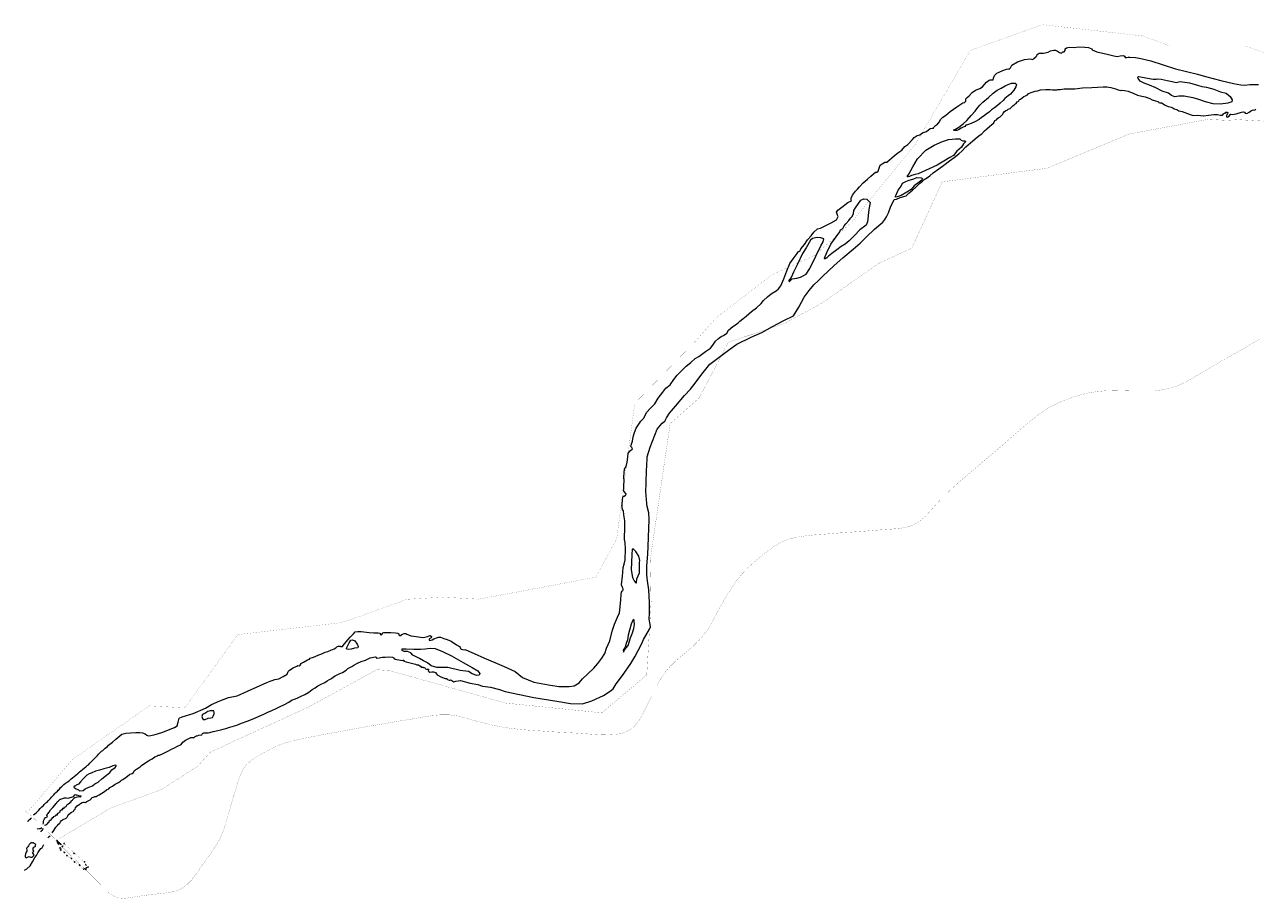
# Model space of a CAD drawing. Header units: metres. Extents: x 347609 to 404409, y 8547781 to 8605413.
# Tile 15 of 40: x 370412 to 372470, y 8559242 to 8560703. Entities that reach past the tile are written whole.
import ezdxf
from ezdxf.enums import TextEntityAlignment as Align

# ---------------------------------------------------------------- set-up
doc = ezdxf.new("R2010")
doc.units = ezdxf.units.M
doc.linetypes.add('CONTINUO', pattern=[0])
doc.layers.add('01. RIO', color=7, linetype='Continuous', lineweight=5, true_color=0x2776bb)
doc.layers.add('DISTANCIA', color=7, linetype='Continuous')
doc.layers.add('VERTICES', color=244, linetype='Continuous')
doc.layers.add('LIMITES CONTRUCTIVO', color=40, linetype='Continuous', true_color=0xffbf00)
doc.layers.add('PREDIOS INSCRITOS EN LA BASE GRAFICA REGISTRAL (HUAURA) NOMBRE', color=7, linetype='Continuous', true_color=0xfffff0)
doc.layers.add('Red vial nacional', color=242, linetype='Continuous', lineweight=40)
doc.styles.add('ROMANS', font='romans.shx')
doc.styles.add('ROMANS-SP', font='romans.shx', dxfattribs={"width": 0.75})
doc.styles.add('VERTICES', font='sanssb__.ttf')

# ---------------------------------------------------------------- blocks, each defined once
blk = doc.blocks.new('REIORORI')
at = {"layer": '01. RIO', "color": 152, "lineweight": 15, "true_color": 0x2776bb, "flags": 128}
for points in [[(370427.1, 8559381.7), (370429.3, 8559383.4), (370432.3, 8559385.5), (370436.3, 8559389.3), (370438.4, 8559391.9), (370441.4, 8559394.9), (370444, 8559396.9), (370445.3, 8559398.9), (370447.8, 8559401.5), (370449.9, 8559403), (370451.9, 8559404.7), (370453.8, 8559407.2), (370455.6, 8559409), (370457.5, 8559411.1), (370458.3, 8559412.2), (370459.7, 8559413.3), (370461.4, 8559415.1), (370463.1, 8559417), (370464.6, 8559418.8), (370467.1, 8559420.9), (370468.6, 8559422.6), (370470.5, 8559424.7), (370472.5, 8559427.3), (370474.5, 8559429.1), (370476.6, 8559431.1), (370477.9, 8559432.3), (370480.8, 8559434.7), (370482.9, 8559435.8), (370483.8, 8559437), (370487, 8559438.3), (370488.9, 8559440.6), (370490.2, 8559441.5), (370492.6, 8559443.6), (370495.1, 8559445.5), (370498, 8559448), (370502, 8559451.4), (370503.6, 8559452.9), (370506.2, 8559455.3), (370509.4, 8559457.5), (370512.5, 8559460), (370514.8, 8559461.8), (370517.2, 8559463.9), (370518.9, 8559465.3), (370521.2, 8559468.1), (370525.3, 8559471.9), (370530.4, 8559476.8), (370534.1, 8559480.6), (370536, 8559482.9), (370538.9, 8559485.8), (370541, 8559487.8), (370543.1, 8559489.2), (370547.1, 8559492.9), (370550.8, 8559495.9), (370552.6, 8559497.9), (370559.5, 8559503.1), (370564.8, 8559508), (370575, 8559516.2), (370581.3, 8559518.1), (370589.6, 8559518.4), (370598.3, 8559519.3), (370605, 8559519.5), (370609.7, 8559518.5), (370613.8, 8559517.2), (370616.8, 8559514.7), (370619, 8559513.5), (370623.2, 8559514.2), (370630.5, 8559515.7), (370641.9, 8559519), (370663.2, 8559527.6), (370667.3, 8559530.1), (370668.9, 8559536.5), (370670.9, 8559543), (370675.6, 8559545.3), (370694.2, 8559550.9), (370714.7, 8559559.7), (370724.9, 8559565.8), (370738.9, 8559572.1), (370753, 8559577.5), (370767.5, 8559580.7), (370785.1, 8559588.1), (370806.3, 8559597.6), (370817.4, 8559602.9), (370822.8, 8559604.8), (370826.2, 8559606.4), (370830.7, 8559607.6), (370837.2, 8559608.9), (370844.5, 8559612.8), (370851.2, 8559616.8), (370852.8, 8559621.1), (370855.1, 8559623.4), (370861.1, 8559627.2), (370867.3, 8559630.1), (370869, 8559631), (370871.4, 8559630.8), (370873, 8559631.7), (370873.9, 8559633.4), (370874.4, 8559634.5), (370878.8, 8559636.8), (370885.2, 8559640.8), (370888.8, 8559642.1), (370889.8, 8559643.7), (370893.6, 8559644.9), (370898.2, 8559646.5), (370904.2, 8559649.3), (370909.1, 8559651), (370915, 8559653.6), (370919.5, 8559654.9), (370924.5, 8559656.9), (370929.9, 8559659.3), (370932.4, 8559661), (370934.4, 8559662.4), (370936.7, 8559663.4), (370938.7, 8559663.7), (370939.7, 8559663.6), (370940.5, 8559662.9), (370942.1, 8559663.2), (370943.6, 8559663.3), (370944.8, 8559664.7), (370950.1, 8559670.8), (370956.7, 8559678.6), (370962, 8559684.2), (370965.1, 8559687.3), (370969.3, 8559688.3), (370974.8, 8559687.9), (370988.2, 8559686.2), (370996.1, 8559685.9), (371003.2, 8559686), (371006.7, 8559685.2), (371006.6, 8559683.5), (371008.5, 8559682.7), (371009.7, 8559683.3), (371010.6, 8559684.7), (371011.4, 8559685.8), (371013, 8559686.4), (371016.7, 8559686.7), (371024.7, 8559686.5), (371032.5, 8559685.9), (371036.3, 8559685.4), (371038, 8559684.2), (371038, 8559682.7), (371038.9, 8559681.7), (371040.5, 8559681.1), (371041.6, 8559681.8), (371044.1, 8559683.7), (371047, 8559684.9), (371049.5, 8559684.6), (371051.3, 8559683.4), (371054.3, 8559682.6), (371057.9, 8559680.9), (371063, 8559680.4), (371070.7, 8559679.2), (371077.4, 8559678.1), (371081.2, 8559678.5), (371086.1, 8559680), (371088.8, 8559681.1), (371090.6, 8559681.3), (371092.4, 8559680), (371092.5, 8559678.7), (371092.2, 8559677.7), (371089.6, 8559676.4), (371088.5, 8559675.4), (371088.5, 8559674.4), (371089.3, 8559673.1), (371091.3, 8559673.5), (371093.6, 8559674.3), (371096.4, 8559675.6), (371102.5, 8559677.9), (371104.5, 8559678.6), (371107.6, 8559678.4), (371113.5, 8559676.6), (371118.6, 8559675), (371125.4, 8559671.8), (371134.3, 8559666), (371139.6, 8559662.8), (371140.7, 8559661.6), (371140.9, 8559659.9), (371142.4, 8559658.5), (371144.7, 8559657.9), (371147.1, 8559657.7), (371148.5, 8559658), (371150.1, 8559657.2), (371163.7, 8559651.5), (371181.3, 8559643.4), (371198.4, 8559636.3), (371214, 8559629.4), (371232.4, 8559621.5), (371244.8, 8559611.2), (371263.7, 8559603.6), (371288.4, 8559599), (371305.5, 8559596.4), (371322.9, 8559595.9), (371331, 8559597.4), (371339.4, 8559602), (371345.2, 8559609.1), (371354, 8559617.1), (371364, 8559626.7), (371370.9, 8559634.8), (371377.3, 8559643.3), (371382.3, 8559651.4), (371385.4, 8559660), (371390.8, 8559672.5), (371394.8, 8559688.4), (371398.5, 8559700.3), (371403.8, 8559712.1), (371406.7, 8559719.3), (371408.2, 8559729.1), (371408.9, 8559741.3), (371409.7, 8559750.2), (371410.4, 8559754), (371411.2, 8559755.5), (371412.6, 8559756.4), (371412.9, 8559757.9), (371412.9, 8559759.5), (371412.1, 8559761.6), (371410.4, 8559766.3), (371411.8, 8559780.9), (371412.3, 8559787.5), (371413, 8559795.1), (371415, 8559800.9), (371416.2, 8559808.1), (371417.1, 8559825.7), (371416.6, 8559836.9), (371415.3, 8559841.8), (371415.5, 8559849.7), (371416.1, 8559856.1), (371415.9, 8559873.2), (371414.4, 8559883.3), (371413.6, 8559889.7), (371412.1, 8559892.3), (371411.5, 8559895.9), (371411.5, 8559901.9), (371412.7, 8559912.8), (371413.3, 8559914.2), (371415, 8559914.5), (371416.7, 8559916.2), (371417.9, 8559917.1), (371417.5, 8559918.7), (371415, 8559922.1), (371413.7, 8559924.1), (371414.2, 8559926.8), (371414.3, 8559933.1), (371414.6, 8559939.5), (371414.3, 8559946.8), (371414.6, 8559953.6), (371415.4, 8559959.8), (371417.9, 8559963.8), (371419.8, 8559971.4), (371420.7, 8559979.7), (371421.6, 8559986.2), (371424.9, 8559990.1), (371428.5, 8559993.5), (371428.8, 8559993.8), (371427.4, 8559995.9), (371426.1, 8559997.2), (371426.3, 8559999.9), (371428.5, 8560006.3), (371429.9, 8560013.4), (371431.8, 8560020.7), (371434.9, 8560028.1), (371442.7, 8560039.7), (371447.7, 8560044.9), (371452.2, 8560054.3), (371458.5, 8560061.5), (371466.2, 8560068.8), (371471.6, 8560078), (371479.4, 8560088.3), (371484.3, 8560095.2), (371491.6, 8560100.6), (371498, 8560109.3), (371503.5, 8560116.7), (371511.1, 8560124.5), (371518.5, 8560131.7), (371526, 8560138.1), (371533.2, 8560144.5), (371539.8, 8560148), (371550.9, 8560156.1), (371558.8, 8560161.9), (371562.8, 8560167.1), (371567.4, 8560173.7), (371572.6, 8560178.2), (371577, 8560181.4), (371581, 8560183.1), (371586.1, 8560186.8), (371589.4, 8560191.9), (371596.4, 8560197.9), (371600.9, 8560201.1), (371605.2, 8560204), (371608.3, 8560207), (371613.3, 8560210.9), (371618.5, 8560215.4), (371627.7, 8560222.9), (371636, 8560229.4), (371643.7, 8560236.5), (371647.7, 8560241.3), (371654.1, 8560247.6), (371657.9, 8560250.3), (371661.9, 8560254), (371669.1, 8560257.9), (371672.5, 8560261.3), (371676.5, 8560266.1), (371681.4, 8560277.7), (371686.7, 8560291.4), (371691.7, 8560303.4), (371697.1, 8560311), (371703.9, 8560320.4), (371706.4, 8560323.4), (371708.6, 8560323.9), (371708.9, 8560325.4), (371710.2, 8560327.7), (371716, 8560335), (371721.5, 8560343.1), (371727.6, 8560349.9), (371732, 8560355.6), (371738.2, 8560361.2), (371742.7, 8560362.6), (371749.8, 8560365.7), (371760.9, 8560371.3), (371769.5, 8560376.5), (371772.3, 8560382), (371771.4, 8560384.5), (371769.9, 8560389.3), (371771.8, 8560392.7), (371780.6, 8560399.5), (371786.6, 8560403.7), (371788.5, 8560405.5), (371794.6, 8560408), (371794.1, 8560409.8), (371794.5, 8560412.8), (371796.5, 8560417.6), (371801.3, 8560424.4), (371804.7, 8560427.7), (371808.2, 8560431.8), (371814.5, 8560438.3), (371821.3, 8560444.2), (371827, 8560449.4), (371831.5, 8560453.2), (371835, 8560455.9), (371837, 8560456.4), (371839.2, 8560457.9), (371840.2, 8560459.5), (371841.4, 8560464.4), (371842.7, 8560467.9), (371845.8, 8560470.3), (371850.6, 8560472.8), (371853.6, 8560472.8), (371858.5, 8560476.7), (371866, 8560483.2), (371872.2, 8560488.5), (371879.2, 8560493.2), (371883.7, 8560499.3), (371889, 8560502.4), (371896.6, 8560510.5), (371899.7, 8560514.2), (371904.7, 8560517.4), (371909.2, 8560518.7), (371913.7, 8560521.8), (371920, 8560524.2), (371926.5, 8560528.9), (371929.9, 8560529.5), (371932.1, 8560529.5), (371933.1, 8560531.8), (371935.5, 8560534.3), (371938.7, 8560536.6), (371941.7, 8560540.2), (371943.7, 8560544.2), (371947.4, 8560547.9), (371952.1, 8560551.1), (371960, 8560557.5), (371970.8, 8560565.2), (371980.7, 8560571.9), (371983.6, 8560572.8), (371985.1, 8560573.6), (371986.1, 8560575.1), (371986.1, 8560578.5), (371988.4, 8560580.8), (371991.8, 8560584), (371996.4, 8560589.1), (372002, 8560593.2), (372009.1, 8560596.3), (372013.9, 8560598.8), (372020.7, 8560606.7), (372025.1, 8560610), (372026.6, 8560610.8), (372031.5, 8560610.7), (372032.3, 8560613.6), (372033.9, 8560617.8), (372038, 8560621.6), (372047.7, 8560625.9), (372054, 8560628.6), (372057, 8560629.1), (372058.3, 8560628.5), (372059.2, 8560628.8), (372060.5, 8560630.7), (372063, 8560635.1), (372072.1, 8560640.8), (372083.9, 8560644.8), (372093.6, 8560645.8), (372098.1, 8560644.3), (372099.4, 8560646.3), (372103, 8560648.9), (372104.6, 8560650.4), (372105.4, 8560652.8), (372108.3, 8560655.2), (372115.7, 8560655.2), (372123.6, 8560656.9), (372127.4, 8560658.8), (372132.8, 8560659.9), (372135.9, 8560659.9), (372139.4, 8560658.4), (372142.4, 8560656.5), (372146.1, 8560655.1), (372147.9, 8560657.1), (372150.4, 8560657.6), (372152.1, 8560659.5), (372152.3, 8560662.6), (372154.5, 8560664.3), (372158.7, 8560665.2), (372167, 8560664.5), (372174.5, 8560665.6), (372184.9, 8560665.1), (372190.8, 8560664.6), (372196.7, 8560662.5), (372197, 8560660.5), (372204.7, 8560657.4), (372222.2, 8560653.7), (372233.2, 8560650.8), (372238.9, 8560649.7), (372243.8, 8560650.9), (372249.7, 8560651.2), (372251.4, 8560650.3), (372252.8, 8560647.3), (372254.6, 8560647.9), (372257.6, 8560648.6), (372260, 8560648.6), (372269.4, 8560647.8), (372278.7, 8560646.4), (372295.3, 8560642.1), (372336.4, 8560628.9), (372373, 8560619.8), (372386.6, 8560616), (372412.4, 8560609.6), (372433.5, 8560604.6), (372445.6, 8560602.2), (372452.6, 8560601.8), (372460.8, 8560603), (372475.1, 8560602.9)], [(370458.5, 8559351.5), (370461, 8559355.5), (370464.7, 8559360.9), (370467.6, 8559363.9), (370469, 8559366.1), (370471, 8559367.8), (370472.4, 8559370), (370474.1, 8559372), (370475.9, 8559373.4), (370477.7, 8559374.3), (370479.8, 8559374.7), (370481.6, 8559376.1), (370483.3, 8559377.4), (370484.4, 8559379.9), (370485, 8559381.5), (370488.7, 8559384.6), (370490.9, 8559385.9), (370493.3, 8559386.9), (370494.3, 8559387.9), (370495, 8559389.8), (370496.6, 8559391.2), (370497.5, 8559393.3), (370500.1, 8559396.7), (370502.5, 8559398.1), (370503.7, 8559398.4), (370506, 8559400.4), (370508.5, 8559402), (370510.7, 8559402.8), (370512.3, 8559402.5), (370512.8, 8559401.9), (370513.8, 8559402.1), (370514.6, 8559402.7), (370516.1, 8559403.6), (370518.6, 8559404.7), (370520.9, 8559406.2), (370522.1, 8559406.9), (370523.8, 8559408.1), (370524.4, 8559408.8), (370524.7, 8559410.4), (370526.7, 8559411.2), (370527.6, 8559411.3), (370528.5, 8559411.5), (370529.7, 8559412.2), (370530.9, 8559412.2), (370532, 8559412.4), (370533.4, 8559413.4), (370536.8, 8559415.1), (370541.3, 8559417.8), (370545.9, 8559420.3), (370549.2, 8559423.2), (370552.9, 8559425.3), (370555.1, 8559427), (370559.5, 8559429.7), (370563.5, 8559433.1), (370567.3, 8559434.3), (370569.4, 8559435.6), (370572.5, 8559438), (370574.4, 8559439.8), (370576.5, 8559440.5), (370582.2, 8559444.3), (370586.9, 8559448.5), (370588, 8559449.4), (370590.5, 8559450.2), (370592.3, 8559450.8), (370594.3, 8559452.3), (370594.9, 8559453.9), (370595.5, 8559455.2), (370596.9, 8559456.3), (370598.5, 8559457.4), (370599.6, 8559457.9), (370601.3, 8559459.2), (370602.6, 8559459.9), (370603.6, 8559460.9), (370605.4, 8559462.1), (370607.7, 8559464), (370610.1, 8559465.8), (370612.9, 8559467.6), (370615, 8559469.3), (370616.7, 8559470.4), (370619.7, 8559471.7), (370621, 8559473.2), (370625.6, 8559475.3), (370630.3, 8559478.4), (370634.4, 8559480.4), (370635.9, 8559481.1), (370638.1, 8559481.4), (370643.9, 8559484), (370647.3, 8559485.7), (370652, 8559488.2), (370657.8, 8559491.3), (370662.8, 8559493.6), (370666.8, 8559495.9), (370674.3, 8559499.2), (370676.8, 8559502.9), (370681.1, 8559506.5), (370686.7, 8559509.2), (370690.2, 8559511), (370693.3, 8559510.7), (370695.7, 8559511.1), (370697.3, 8559512.7), (370699.5, 8559513.5), (370701.1, 8559513.4), (370703.7, 8559515), (370708.4, 8559515.6), (370709.7, 8559517.3), (370711.8, 8559518.6), (370715.9, 8559518.9), (370719.1, 8559518.6), (370722.1, 8559519.2), (370727.7, 8559520.7), (370735.3, 8559522.5), (370740.6, 8559523.8), (370744.3, 8559524.8), (370748.5, 8559525.8), (370755.2, 8559528), (370767, 8559531.7), (370774.9, 8559534.7), (370784.5, 8559538.2), (370791.9, 8559541.2), (370799.5, 8559544.5), (370808.2, 8559548.2), (370812.3, 8559549.9), (370818.9, 8559553), (370825.7, 8559555.9), (370832.8, 8559559.2), (370838.5, 8559562.1), (370847.1, 8559566.2), (370854.3, 8559569.8), (370859.6, 8559573.7), (370863.7, 8559575.2), (370867.8, 8559576.9), (370873.7, 8559579.4), (370880.8, 8559582.6), (370887.4, 8559586.4), (370893, 8559591.3), (370898.2, 8559593.9), (370902.5, 8559597.2), (370907.2, 8559599.3), (370914, 8559602.8), (370918.4, 8559605.5), (370922.3, 8559608.1), (370925.3, 8559609.7), (370928.9, 8559612.5), (370931.6, 8559614.1), (370938.3, 8559617.3), (370943.7, 8559619.8), (370949.7, 8559623.2), (370953, 8559626.3), (370955.1, 8559627.6), (370959.4, 8559629.8), (370962.5, 8559631.9), (370968.9, 8559635.2), (370975, 8559638.1), (370982.5, 8559640.4), (370990.2, 8559644.1), (370998.4, 8559645.7), (371000, 8559645.1), (371000.7, 8559643.7), (371004.9, 8559643.9), (371010.9, 8559645), (371015.3, 8559645.3), (371021.3, 8559645.5), (371027.5, 8559645.2), (371029.5, 8559644.3), (371029.5, 8559643.3), (371031.9, 8559641.7), (371040.9, 8559640.1), (371043.9, 8559639.7), (371045.4, 8559640.3), (371046.4, 8559639.9), (371046.6, 8559638.6), (371050.4, 8559637.5), (371059.3, 8559635.2), (371066.1, 8559633.4), (371068.1, 8559632.3), (371068.8, 8559632.6), (371070.6, 8559632.2), (371071.4, 8559631.6), (371074.3, 8559630.1), (371075.5, 8559628.6), (371076.6, 8559628.2), (371077, 8559628.6), (371078.8, 8559628.6), (371079.4, 8559628), (371080.5, 8559627.7), (371081.5, 8559627.6), (371082.3, 8559626.9), (371082.8, 8559625.7), (371084.5, 8559625.1), (371086.6, 8559625.2), (371087.4, 8559625.1), (371087.7, 8559624), (371087.3, 8559622.5), (371088, 8559621.3), (371089.7, 8559620.2), (371093.2, 8559620.5), (371095.9, 8559620.8), (371099.1, 8559619.8), (371100.6, 8559618), (371102.1, 8559615.5), (371108.1, 8559612.4), (371115.2, 8559609.5), (371117.5, 8559609.7), (371118.2, 8559609.8), (371118.3, 8559608.9), (371119.5, 8559607.7), (371122, 8559606.8), (371123.6, 8559606.7), (371124.5, 8559607.3), (371126.7, 8559606.1), (371130.2, 8559603.8), (371133.5, 8559604.9), (371141.2, 8559606.1), (371157.4, 8559601.6), (371170, 8559599.5), (371177.9, 8559596.8), (371191.3, 8559594.9), (371206.2, 8559591), (371215.5, 8559587.9), (371263.5, 8559577.7), (371302.3, 8559571.6), (371324.8, 8559567.7), (371345.3, 8559567.4), (371360.7, 8559572.2), (371380.3, 8559581.2), (371391.2, 8559588.2), (371396.3, 8559592.4), (371401.2, 8559600.8), (371411.9, 8559614.7), (371425.7, 8559634.8), (371432.8, 8559645.8), (371443.6, 8559666.9), (371447.1, 8559674.8), (371456.9, 8559692.1), (371458.7, 8559695.7), (371458.3, 8559699.9), (371456.3, 8559708.7), (371457.3, 8559718.5), (371456.9, 8559736.6), (371456.1, 8559757.9), (371453.5, 8559772.8), (371452.5, 8559782.7), (371452.9, 8559797.4), (371454.5, 8559817.9), (371454.9, 8559829.7), (371455.3, 8559845.7), (371456.3, 8559875.6), (371456.1, 8559886.3), (371453.1, 8559897.1), (371452.7, 8559902), (371450.9, 8559922.3), (371451.3, 8559935.4), (371452.3, 8559959.1), (371452.7, 8559963.2), (371453.1, 8559980.3), (371458.4, 8559996.4), (371470, 8560026.2), (371478.1, 8560036.4), (371482.7, 8560039.8), (371485.3, 8560045.5), (371490.3, 8560053.1), (371500.6, 8560064.9), (371515.8, 8560082.9), (371525.7, 8560093.5), (371533.4, 8560103.2), (371544.4, 8560118.6), (371558.2, 8560135.3), (371575.9, 8560148.5), (371589.4, 8560158.5), (371603.3, 8560168.4), (371626.8, 8560180.4), (371644.8, 8560187.8), (371662.5, 8560198.1), (371681.5, 8560208.1), (371697.6, 8560215.9), (371706.9, 8560230.3), (371715.9, 8560247.4), (371724.1, 8560258.2), (371731.7, 8560267.6), (371739.5, 8560275.2), (371746.2, 8560281.7), (371765.9, 8560300.1), (371780.3, 8560313.1), (371797.6, 8560327.3), (371809.5, 8560337.7), (371819.8, 8560347.8), (371833.3, 8560360.7), (371847, 8560372.6), (371850.5, 8560376.9), (371853.4, 8560381.6), (371856.4, 8560388.2), (371859.8, 8560397.9), (371866, 8560410.7), (371870, 8560411.2), (371875.9, 8560413.6), (371886.1, 8560416.8), (371891.1, 8560421.4), (371896.6, 8560426.2), (371902.2, 8560431), (371908.6, 8560437), (371913.5, 8560440.9), (371916.5, 8560443.8), (371921.6, 8560447.5), (371925.6, 8560450.2), (371931.5, 8560455.2), (371941, 8560461.5), (371949.2, 8560468), (371958.4, 8560475.3), (371966.7, 8560480.8), (371974.2, 8560486.7), (371979.5, 8560491.2), (371986.2, 8560498.5), (371997.5, 8560508.3), (372005.1, 8560514.6), (372010.1, 8560518.7), (372012.6, 8560520.1), (372017.4, 8560525), (372021, 8560528.4), (372025.4, 8560532.7), (372029.2, 8560536.1), (372032.5, 8560538.9), (372034.5, 8560542.4), (372037.3, 8560543.8), (372039.6, 8560546.2), (372041.3, 8560547.6), (372043.5, 8560548.9), (372047.9, 8560553), (372048.6, 8560554.8), (372050.4, 8560557.5), (372052.7, 8560559), (372054.9, 8560559.7), (372056.7, 8560561.4), (372059.8, 8560562.8), (372062.5, 8560564.8), (372064.5, 8560566.8), (372067, 8560568.7), (372067.7, 8560569.7), (372069.9, 8560571.2), (372072, 8560573.7), (372073.3, 8560574.1), (372074.4, 8560575.5), (372075.9, 8560577.4), (372077.6, 8560578), (372080.4, 8560580.3), (372083.1, 8560582.5), (372085.9, 8560583.8), (372088.8, 8560585.5), (372090.1, 8560587.2), (372092.2, 8560588.2), (372095.3, 8560589.1), (372098.6, 8560590.4), (372101.6, 8560591.6), (372105.6, 8560592.4), (372111, 8560593.6), (372119.9, 8560594.2), (372126.8, 8560594.4), (372131.1, 8560593.9), (372135.8, 8560593.8), (372138.2, 8560593.8), (372139.5, 8560594.4), (372143.9, 8560594.5), (372150.6, 8560595.4), (372168, 8560595.5), (372181.1, 8560597), (372196.5, 8560597.6), (372215.4, 8560599), (372221.9, 8560599.1), (372228.6, 8560597.9), (372236.3, 8560595.6), (372240.5, 8560593.8), (372244.8, 8560592.8), (372246.4, 8560593.1), (372251.4, 8560592.8), (372257.2, 8560591.6), (372267.1, 8560587.5), (372272.7, 8560584.8), (372280.1, 8560583.3), (372285.5, 8560582.3), (372293.7, 8560579.1), (372297.4, 8560577.3), (372303.1, 8560575.6), (372306.7, 8560574.5), (372308, 8560573.7), (372308.8, 8560572.4), (372310.1, 8560572), (372312.5, 8560572.3), (372313.8, 8560571.9), (372315.7, 8560570.6), (372318, 8560568.8), (372320.4, 8560567.7), (372324, 8560566.1), (372326.8, 8560565.3), (372329.4, 8560565.1), (372331.9, 8560563.9), (372334.3, 8560562.3), (372338.6, 8560560.7), (372342.3, 8560558.9), (372347.4, 8560557.6), (372360.8, 8560552.4), (372366.2, 8560551.1), (372373, 8560551.7), (372383.4, 8560550.6), (372391.5, 8560551.3), (372400.8, 8560552.3), (372406.8, 8560552.5), (372411.9, 8560551.6), (372415.1, 8560551.7), (372417.5, 8560554.5), (372419.3, 8560555), (372420.4, 8560556.4), (372423, 8560556.4), (372423.8, 8560556.1), (372423.2, 8560554.5), (372422.5, 8560552.6), (372421.9, 8560550.4), (372422, 8560548.5), (372423.7, 8560548), (372425.9, 8560549.5), (372427.7, 8560551.9), (372428, 8560553), (372429, 8560553.3), (372431.2, 8560552.6), (372437.7, 8560553.6), (372446.7, 8560556.3), (372450.3, 8560556.9), (372451.9, 8560556.4), (372452.8, 8560554.9), (372455.5, 8560554.2), (372459.8, 8560556.2), (372461.6, 8560558.2), (372463.6, 8560559.5), (372466.5, 8560560.2), (372468.4, 8560560), (372469.8, 8560560.3), (372470.6, 8560561.7)], [(370443.2, 8559366.1), (370443.7, 8559368.2), (370444, 8559370.3), (370444.7, 8559372.4), (370445.1, 8559374), (370445.8, 8559375.1), (370447.1, 8559377), (370448.7, 8559377.8), (370450.1, 8559378.4), (370450.4, 8559379.2), (370449.6, 8559380.7), (370449.5, 8559381.5), (370451.1, 8559383.4), (370453.4, 8559386.2), (370455.9, 8559389.8), (370459.3, 8559393.7), (370462.8, 8559397.7), (370465, 8559400.3), (370466.1, 8559401.9), (370467, 8559403.3), (370468.6, 8559404.6), (370470.5, 8559406.8), (370472, 8559407.8), (370473.1, 8559408), (370475.6, 8559409.1), (370479.1, 8559409.8), (370481.6, 8559409.9), (370485, 8559409.3), (370488.4, 8559410.3), (370490.5, 8559411.3), (370493.9, 8559412), (370495.1, 8559413.3), (370495.2, 8559414.5), (370496.7, 8559415.3), (370499.2, 8559414.6), (370500.4, 8559414.9), (370502.3, 8559414), (370504, 8559413.5), (370506.4, 8559413.5), (370506.9, 8559412.9), (370506.5, 8559412.3), (370505, 8559411.3), (370502.9, 8559411.4), (370498.7, 8559410.4), (370496.2, 8559409.9), (370494.6, 8559408.7), (370492.6, 8559406.9), (370492.1, 8559405.5), (370491, 8559404.7), (370489.4, 8559404.3), (370489.5, 8559402.9), (370488.5, 8559402.4), (370487.9, 8559402.1), (370487.2, 8559400.5), (370485.5, 8559399.9), (370484.4, 8559398.6), (370483.1, 8559398), (370482.2, 8559397.4), (370481.7, 8559395.8), (370481.1, 8559394.8), (370480, 8559394.5), (370478, 8559393.9), (370477.9, 8559393.2), (370478.1, 8559391.9), (370477.4, 8559391.7), (370476.2, 8559391.9), (370475.7, 8559392.1), (370475.1, 8559391.3), (370475.1, 8559390.3), (370474.9, 8559389.3), (370473.4, 8559389.1), (370471.5, 8559388.3), (370471.3, 8559387.5), (370471.3, 8559386.6), (370471.2, 8559385.8), (370469.9, 8559385.2), (370469, 8559384.2), (370468.1, 8559383.6), (370466.7, 8559383.2), (370466.8, 8559382.4), (370466.8, 8559381.2), (370466, 8559381.1), (370465.1, 8559381.3), (370464, 8559380.6), (370464.1, 8559379.8), (370463.6, 8559379.3), (370461.7, 8559378.6), (370460.3, 8559378), (370460, 8559377.3), (370459.9, 8559376.6), (370458.6, 8559376.4), (370457.9, 8559376), (370458, 8559374.8), (370457, 8559374.2), (370456.1, 8559372.7), (370455.3, 8559371.9), (370454.1, 8559371.9), (370453.9, 8559371.1), (370452.5, 8559370.5), (370452.9, 8559369), (370452.3, 8559368.6), (370451, 8559368.1), (370449.9, 8559366.4), (370449.4, 8559365.2), (370448, 8559364.3), (370445.7, 8559363.6)], [(370417.7, 8559370.3), (370418.5, 8559371.4), (370419.4, 8559372.3), (370419.6, 8559372.9), (370419.7, 8559373.6), (370420.4, 8559373.7), (370421.6, 8559373.9), (370422.9, 8559375.3), (370423.9, 8559376.8)], [(370433.4, 8559357.8), (370434.1, 8559358.3), (370437.1, 8559358.6), (370439, 8559358.9), (370440.5, 8559359.5), (370440.8, 8559360.6)], [(370443, 8559358.6), (370442.4, 8559357), (370441.4, 8559355.6), (370440.4, 8559354.9), (370439.5, 8559353.7), (370439.3, 8559352.9)], [(370451.1, 8559343.1), (370453.5, 8559345.1), (370455.1, 8559346.7)], [(370412.1, 8559289), (370416, 8559291.1), (370421.7, 8559296.3), (370425.7, 8559302.8), (370429.3, 8559310.1), (370432.1, 8559313.8), (370434.6, 8559317.9), (370436.8, 8559321.5), (370439.3, 8559325), (370441.5, 8559326.6), (370442.8, 8559328.5), (370444.3, 8559332)]]:
    blk.add_lwpolyline(points, dxfattribs=at)
for points in [[(371965.9, 8560526.8), (371968.7, 8560528.2), (371974.2, 8560531.6), (371981.7, 8560537), (371987.6, 8560542.8), (371994.7, 8560550.9), (372001.3, 8560558), (372005.8, 8560564.5), (372009.3, 8560568.4), (372014.2, 8560573.4), (372023.8, 8560581), (372031.4, 8560588), (372038.1, 8560593.4), (372045, 8560596.6), (372051.6, 8560600.6), (372058.1, 8560603.3), (372062.5, 8560604.8), (372068.7, 8560604.7), (372070.5, 8560603), (372069.7, 8560599), (372066.4, 8560593), (372060.5, 8560586.7), (372056.9, 8560583.6), (372051.2, 8560579.3), (372048.1, 8560575.9), (372043.3, 8560571.6), (372038.9, 8560567.8), (372034.1, 8560563.9), (372028.8, 8560560.5), (372025.5, 8560557.2), (372020.2, 8560553.3), (372016.7, 8560550.4), (372011.9, 8560547.3), (372008.3, 8560544.4), (372001.1, 8560540.4), (371994.9, 8560537.6), (371988.9, 8560535.1), (371986.1, 8560534.6), (371984, 8560532.3), (371981.6, 8560531.2), (371978, 8560529.5), (371973.9, 8560526.9), (371971.1, 8560526), (371966.7, 8560526.1), (371965.8, 8560526.2), (371965.8, 8560526.5)], [(372275.1, 8560616), (372289.5, 8560613.5), (372299.4, 8560611.8), (372304.1, 8560611.6), (372305.6, 8560612.3), (372312.6, 8560611.6), (372322.6, 8560609.5), (372331.1, 8560607.5), (372337.8, 8560605.9), (372344.5, 8560607.5), (372359.9, 8560605.3), (372373.2, 8560601.5), (372380.3, 8560599.6), (372388.5, 8560598.1), (372400.5, 8560595), (372411.8, 8560590.4), (372421.1, 8560588), (372427.7, 8560582.8), (372431.2, 8560577.2), (372430.6, 8560573.9), (372423.8, 8560571.5), (372411.5, 8560570), (372399.6, 8560570.2), (372386.8, 8560573.8), (372375.3, 8560577.9), (372366.1, 8560580.6), (372356.5, 8560582.3), (372351, 8560583.2), (372341.8, 8560583.2), (372335.1, 8560582), (372329.6, 8560584.4), (372324.6, 8560588.5), (372314, 8560591.4), (372303.4, 8560597.2), (372293.1, 8560601.5), (372284, 8560604.9), (372277.5, 8560608.5), (372274.1, 8560612.6), (372273.4, 8560614.9), (372273.8, 8560616)], [(371888, 8560448.7), (371890.7, 8560452.7), (371897.1, 8560465), (371905, 8560478.2), (371918.9, 8560492.9), (371932.9, 8560501.1), (371946.8, 8560507.6), (371956.9, 8560510.6), (371963, 8560511.1), (371968.5, 8560511.9), (371975.9, 8560511.9), (371978.2, 8560509.6), (371981.1, 8560508.5), (371984.6, 8560508.3), (371985.2, 8560506.7), (371982.3, 8560503.4), (371978.8, 8560497.8), (371970.8, 8560491.1), (371965.1, 8560484.1), (371959.4, 8560480.4), (371949.1, 8560474.6), (371938.3, 8560467.9), (371924.9, 8560461.9), (371912.6, 8560456), (371906.1, 8560453.1), (371901.3, 8560452.1), (371895.3, 8560450.6), (371891.7, 8560448.9), (371889.6, 8560448.2), (371888.2, 8560448.1)], [(371868, 8560414.9), (371869.3, 8560418.4), (371873, 8560426.3), (371877.7, 8560433), (371880.3, 8560437.5), (371884.3, 8560440), (371889.4, 8560442.3), (371899.2, 8560444.9), (371904.2, 8560447.1), (371911.7, 8560446.4), (371913.4, 8560444.9), (371912.4, 8560442.7), (371908, 8560439.2), (371899.4, 8560433.2), (371894.8, 8560427.1), (371887.1, 8560422.5), (371877.6, 8560417.2), (371869.5, 8560414.4)], [(371749.4, 8560312.3), (371753.5, 8560321.7), (371760.3, 8560335.8), (371769.3, 8560348.2), (371775.4, 8560356.5), (371776.2, 8560359.8), (371780.1, 8560361.8), (371782.6, 8560366.4), (371785.3, 8560369.9), (371790.5, 8560375.5), (371793, 8560379.4), (371795.7, 8560382), (371798.3, 8560387), (371798.6, 8560392.3), (371801.5, 8560396.7), (371806.5, 8560404), (371810.5, 8560409.2), (371815.4, 8560411.6), (371820.2, 8560411), (371825.9, 8560405.4), (371824, 8560393.7), (371821.5, 8560373), (371819.5, 8560367.6), (371809, 8560359.8), (371799.9, 8560350.4), (371790.9, 8560341.2), (371784.1, 8560335.8), (371777.8, 8560332), (371770.5, 8560326.1), (371762.1, 8560320.3), (371756.6, 8560315.7), (371753.3, 8560313.1), (371752, 8560311.9), (371750.6, 8560311.1), (371749.6, 8560311.2), (371749.3, 8560311.6), (371749.3, 8560311.9)], [(371691.2, 8560273.5), (371695.8, 8560277.7), (371703.3, 8560278.8), (371709.5, 8560280.5), (371718.9, 8560285.6), (371725.3, 8560294.9), (371735.2, 8560315.8), (371743.3, 8560332.9), (371747.6, 8560339.9), (371748.7, 8560344.6), (371743.6, 8560346.3), (371737.5, 8560347), (371729.5, 8560345.5), (371726.1, 8560342.7), (371718.9, 8560329.5), (371712.7, 8560320), (371704.3, 8560302.4), (371697.7, 8560288.7), (371693.8, 8560279.8), (371691.2, 8560276.8), (371690.3, 8560274.9), (371690.2, 8560273.8)], [(371435.1, 8559769.3), (371435.8, 8559776), (371437.9, 8559781.3), (371440.2, 8559786.3), (371440.2, 8559795.5), (371440.6, 8559803.5), (371440.8, 8559807), (371439.2, 8559814), (371434.2, 8559821.7), (371430, 8559826.1), (371428.3, 8559825.7), (371427.4, 8559816.6), (371426.8, 8559804), (371426.2, 8559791.2), (371428.9, 8559778.6), (371431.2, 8559773), (371433.7, 8559769.9), (371434.4, 8559769.5), (371434.9, 8559769.2)], [(371413.8, 8559653.7), (371416, 8559657.9), (371421.2, 8559664.5), (371425.4, 8559677.3), (371428.4, 8559685.7), (371430.7, 8559693.1), (371432.1, 8559699.9), (371431.7, 8559705.8), (371430.7, 8559708.7), (371429, 8559707.3), (371426.6, 8559700.2), (371423.9, 8559690.5), (371421.4, 8559682.1), (371420.1, 8559674.2), (371418, 8559667.8), (371416.3, 8559661.9), (371413.3, 8559656.7), (371413.5, 8559654)], [(370950.4, 8559660), (370952.3, 8559663.6), (370955.1, 8559669.2), (370957.5, 8559673.5), (370960.4, 8559674.4), (370964.2, 8559672.7), (370968.3, 8559667.2), (370969.9, 8559662.9), (370969.3, 8559660.8), (370964, 8559660), (370958.3, 8559658.4), (370953.7, 8559658.2), (370951.8, 8559658.4), (370950.4, 8559659), (370950.3, 8559659.5)], [(371050.2, 8559659.4), (371062.9, 8559658.5), (371074, 8559658.5), (371081.8, 8559659.1), (371090.4, 8559660.1), (371098.5, 8559659.7), (371111.2, 8559654.7), (371126.1, 8559647.3), (371145.3, 8559636.5), (371160.5, 8559628.1), (371170.2, 8559622.2), (371173.2, 8559617.8), (371172.3, 8559615.3), (371168.6, 8559614.5), (371160.5, 8559617.2), (371154.4, 8559621.3), (371140.6, 8559623.1), (371119.9, 8559628), (371109.7, 8559628), (371101.4, 8559627.7), (371092, 8559630.6), (371086.2, 8559635.6), (371079, 8559639.2), (371072.5, 8559643.2), (371061.5, 8559648.3), (371057.8, 8559652.6), (371052.7, 8559654.5), (371047.1, 8559654.8), (371043.5, 8559656.2), (371043.5, 8559658.9), (371046.7, 8559659.4)], [(370712.1, 8559550.5), (370709.9, 8559549.3), (370708.6, 8559545.8), (370709.6, 8559542.7), (370710.8, 8559541), (370714.2, 8559541.2), (370719, 8559543), (370723.9, 8559543.6), (370726.2, 8559544.2), (370727.4, 8559546.7), (370729.3, 8559550.7), (370729.4, 8559553.3), (370728.5, 8559555.5), (370726.5, 8559555.6), (370722.3, 8559555.6), (370718.8, 8559554.1), (370715.2, 8559552.3), (370713.7, 8559551.2)], [(370496.4, 8559429.7), (370495.3, 8559429.3), (370494.9, 8559427.9), (370497.5, 8559425.6), (370502.2, 8559423.1), (370504.3, 8559421.6), (370510.3, 8559422.5), (370513.8, 8559425.3), (370519.6, 8559427.8), (370525.6, 8559429.8), (370529.9, 8559433.2), (370535.1, 8559436.3), (370541.6, 8559441.9), (370549.1, 8559447.9), (370554.6, 8559452.6), (370558.3, 8559456.7), (370563.8, 8559460.9), (370565.3, 8559463), (370565.4, 8559464.2), (370563.9, 8559464.7), (370559.6, 8559463.3), (370553.9, 8559460.9), (370544.8, 8559458.4), (370537.5, 8559456.4), (370530.7, 8559454.3), (370523.4, 8559451.1), (370520, 8559450.3), (370516.2, 8559447.8), (370511, 8559442.4), (370505.6, 8559436.5), (370502.3, 8559433.1), (370498.4, 8559431.2), (370497.6, 8559430.3)], [(370430.6, 8559332.3), (370429.5, 8559333.2), (370428.3, 8559333.8), (370427, 8559334.6), (370426.6, 8559334.9), (370425.4, 8559334.6), (370424.4, 8559334.4), (370424, 8559334.9), (370423.7, 8559335.1), (370422.8, 8559334.8), (370421.1, 8559333.3), (370419.8, 8559331.7), (370419, 8559329.7), (370418, 8559327.8), (370417.1, 8559327.3), (370416.1, 8559326.4), (370415.7, 8559325), (370416, 8559323.2), (370416.2, 8559322.2), (370416, 8559320.9), (370415.2, 8559319.2), (370413.9, 8559316.1), (370413.1, 8559313.3), (370413.2, 8559311.2), (370413.8, 8559310.6), (370414.9, 8559309.7), (370417, 8559310.7), (370419.9, 8559312), (370422, 8559310.8), (370425, 8559310.9), (370427.7, 8559313.3), (370427.8, 8559315.5), (370426.5, 8559316.8), (370425.8, 8559318.5), (370426.9, 8559319.9), (370427.5, 8559320.2), (370428, 8559321), (370427.3, 8559321.4), (370426.7, 8559321.8), (370426.4, 8559323.2), (370426.7, 8559324.5), (370427, 8559325.2), (370426.3, 8559326), (370427.3, 8559326.9), (370428, 8559328), (370429.1, 8559328.3), (370429.8, 8559328.8), (370430.4, 8559329.3), (370430.8, 8559330.7), (370430.9, 8559331.8)]]:
    blk.add_lwpolyline(points, close=True, dxfattribs=at)

msp = doc.modelspace()

# ---------------------------------------------------------------- linework, layer by layer
at = {"layer": 'LIMITES CONTRUCTIVO', "linetype": 'CONTINUO', "lineweight": -3, "const_width": 0.15, "flags": 128}
msp.add_lwpolyline([(370518.5, 8559294.3), (370512.4, 8559302.8), (370478.4, 8559333.5), (370471.6, 8559326.1), (370472.6, 8559322.7), (370483.2, 8559313.4), (370495.9, 8559302.6), (370511.2, 8559290.7), (370514.6, 8559290.1)], close=True, dxfattribs=at)
at = {"layer": 'PREDIOS INSCRITOS EN LA BASE GRAFICA REGISTRAL (HUAURA) NOMBRE', "color": 5, "true_color": 0x0000ff, "const_width": 0.15}
msp.add_lwpolyline([(372532.8, 8560638.5), (372453.4, 8560667.1), (372327.3, 8560667.1), (372282.1, 8560683.9), (372113.5, 8560702.8), (371993.5, 8560659.6), (371901.9, 8560503.1), (371794.7, 8560372), (371733.4, 8560317.2), (371660.9, 8560284), (371568.2, 8560212.2), (371532.7, 8560172.2), (371432.5, 8560069.6), (371402.2, 8559842.8), (371367.2, 8559778.8), (371198.2, 8559747.1), (371171.4, 8559742.2), (371111.5, 8559745.5), (371051.9, 8559742), (370968.1, 8559711.7), (370942.1, 8559702.9), (370768.8, 8559682.9), (370680.2, 8559560.5), (370621, 8559563.8), (370492.3, 8559474), (370419.9, 8559389.2)], dxfattribs=at)
at = {"layer": 'PREDIOS INSCRITOS EN LA BASE GRAFICA REGISTRAL (HUAURA) NOMBRE', "color": 5, "true_color": 0x0000ff, "const_width": 0.2, "elevation": -999999}
msp.add_lwpolyline([(370470.2, 8559341.4), (370554.7, 8559392.4), (370641.1, 8559423.8), (370701.9, 8559463), (370723.4, 8559486.7), (370884.4, 8559560.6), (371001.1, 8559624.2), (371022, 8559622.8), (371216.7, 8559568.4), (371377.3, 8559552.1), (371452.5, 8559615.4), (371459.8, 8559737.8), (371458.2, 8559807.3), (371491.6, 8560035.6), (371540.5, 8560079.1), (371589, 8560172), (371682.2, 8560202.9), (371745.5, 8560237.3), (371840.9, 8560304), (371895.7, 8560329.2), (371920.9, 8560384.1), (371946.6, 8560440), (372122.1, 8560462.8), (372259.3, 8560520), (372391, 8560544.5), (372421.7, 8560542.8), (372441.5, 8560543.9), (372530.4, 8560538.9)], dxfattribs=at)
at = {"layer": 'Red vial nacional', "transparency": 33554623, "const_width": 0.2}
msp.add_lwpolyline([(370412, 8559389.1), (370418.1, 8559384.6), (370424, 8559379.4), (370430, 8559373.8), (370434.8, 8559369.2), (370438.8, 8559365.2), (370442, 8559361.9), (370448.3, 8559355.6), (370454.8, 8559349.6), (370461.6, 8559342.7), (370464.9, 8559338.9), (370468.7, 8559334.9), (370473, 8559330.3), (370478.1, 8559325), (370483.9, 8559319.3), (370490.2, 8559313.1), (370496.9, 8559306.7), (370503.7, 8559300.2), (370510.3, 8559293.9), (370517, 8559287.3), (370523.7, 8559280.6), (370530.5, 8559273.8), (370537.2, 8559267), (370543.5, 8559260.6), (370549.3, 8559254.6), (370555.3, 8559249.3), (370562, 8559245.2), (370569.5, 8559242.7), (370577.3, 8559242), (370584.6, 8559242.6), (370592.2, 8559243.8), (370600.6, 8559245), (370609.4, 8559246.2), (370619.1, 8559247.7), (370628.7, 8559248.7), (370638.2, 8559249.8), (370647.6, 8559250.9), (370657, 8559252.2), (370666.6, 8559254.7), (370674.9, 8559258.4), (370683.3, 8559264.4), (370690.9, 8559271.9), (370697.4, 8559280), (370703.4, 8559288.6), (370709.6, 8559297.6), (370716.2, 8559307), (370723.5, 8559317.1), (370730.4, 8559327.1), (370736.5, 8559337.1), (370742.2, 8559348.5), (370746.6, 8559360.7), (370750.4, 8559373.5), (370754.1, 8559386.4), (370757.8, 8559399.3), (370761.6, 8559412), (370765.7, 8559424.5), (370768.9, 8559436), (370772.5, 8559446.6), (370776.7, 8559456.1), (370783.3, 8559465.1), (370791.7, 8559472.7), (370802.2, 8559479.6), (370812.8, 8559485.8), (370824, 8559491.8), (370835.7, 8559497.3), (370848.2, 8559501.9), (370861.2, 8559505.3), (370874.2, 8559508.2), (370887.7, 8559511.1), (370901.6, 8559513.9), (370915.9, 8559516.5), (370930.6, 8559519.1), (370945.6, 8559521.9), (370960.9, 8559524.8), (370976.4, 8559527.6), (370991.9, 8559530.3), (371007.1, 8559532.9), (371022.3, 8559535.6), (371037.4, 8559538.1), (371052.2, 8559540.5), (371066.5, 8559543), (371080.2, 8559545.5), (371094, 8559547.6), (371108, 8559548.8), (371122.3, 8559548.8), (371136.6, 8559546.8), (371150.9, 8559543.1), (371165.3, 8559538.9), (371180.1, 8559535), (371195.2, 8559531.4), (371210.4, 8559528.4), (371225.2, 8559526.1), (371239.3, 8559524.5), (371252.9, 8559523.3), (371266.4, 8559522.4), (371279.8, 8559521.5), (371293.3, 8559520.5), (371307, 8559519.7), (371320.8, 8559519), (371334.9, 8559518.2), (371349, 8559517.2), (371363.1, 8559516.2), (371376.6, 8559515.4), (371389.4, 8559515.1), (371401.2, 8559515.8), (371412.3, 8559518.3), (371423, 8559523), (371432.4, 8559530.2), (371439.6, 8559539.1), (371445.7, 8559550), (371451.4, 8559561.6), (371457.4, 8559573.5), (371463.4, 8559585.7), (371469.5, 8559597.8), (371475.9, 8559609.2), (371483.2, 8559620), (371491.5, 8559629.6), (371500.2, 8559638.1), (371509.4, 8559646.2), (371518.9, 8559654.1), (371528.5, 8559662.2), (371538.3, 8559671.6), (371547, 8559681.3), (371554.8, 8559692), (371561.5, 8559703.3), (371567.5, 8559714.7), (371573.3, 8559725.7), (371580, 8559737.5), (371587.2, 8559749.6), (371594.7, 8559761.6), (371602.9, 8559773.3), (371612, 8559784.5), (371622, 8559795), (371632.4, 8559804.5), (371643.1, 8559813.5), (371654.2, 8559822.4), (371665.5, 8559830.6), (371677.3, 8559837.4), (371690, 8559842.6), (371703.5, 8559845.9), (371717.5, 8559847.9), (371732.3, 8559849.6), (371746.9, 8559850.6), (371761.6, 8559851.8), (371776.4, 8559853), (371791.3, 8559854), (371806, 8559855.1), (371820.7, 8559856.2), (371834.8, 8559857.4), (371848.4, 8559858.4), (371861.7, 8559859.3), (371874.4, 8559860.4), (371886.4, 8559862.4), (371897.8, 8559866.1), (371908.3, 8559872.1), (371917.6, 8559880.1), (371926.2, 8559889.4), (371934.5, 8559898.6), (371943.6, 8559908.5), (371953.4, 8559918.4), (371963.8, 8559928.1), (371974.6, 8559937.9), (371985.9, 8559947.6), (371997.4, 8559957.2), (372008.8, 8559966.9), (372020.1, 8559976.6), (372032, 8559986.5), (372043, 8559996), (372053.9, 8560005.5), (372064.5, 8560014.9), (372075.2, 8560024), (372084.9, 8560032.6), (372096, 8560041.5), (372106.5, 8560049.8), (372116.7, 8560057.2), (372128.1, 8560064.1), (372139.9, 8560070), (372152.9, 8560075.5), (372165.3, 8560080.1), (372178.3, 8560084), (372191.5, 8560087.1), (372205.3, 8560089.3), (372219.4, 8560090.6), (372233.7, 8560091.1), (372248.1, 8560091.3), (372261.6, 8560090.9), (372275.3, 8560090.8), (372288.8, 8560090.7), (372301.9, 8560090.9), (372315, 8560092.3), (372328.1, 8560095.1), (372341.2, 8560099.6), (372353.9, 8560105.4), (372366.3, 8560112.5), (372378.8, 8560120.1), (372391.8, 8560127.8), (372405.2, 8560135.6), (372419.1, 8560143.6), (372433.1, 8560151.5), (372447.3, 8560159.6), (372461.9, 8560168.1), (372477, 8560176.9)], dxfattribs=at)
at = {"layer": 'VERTICES', "color": 0}
for centre in [(370471.6, 8559326.1), (370478.4, 8559333.5), (370472.6, 8559322.7), (370483.2, 8559313.4), (370495.9, 8559302.6), (370511.2, 8559290.7), (370512.4, 8559302.8), (370514.6, 8559290.1), (370518.5, 8559294.3)]:
    msp.add_circle(centre, 0.25, dxfattribs=at)

# ---------------------------------------------------------------- block references
msp.add_blockref('REIORORI', (0, 0))

# ---------------------------------------------------------------- texts
at = {"layer": 'DISTANCIA', "style": 'ROMANS'}
for s, rotation, p in [('3.57', 287.4191, (370473.2, 8559324.7)), ('10.11', 47.4592, (370475.8, 8559329)), ('14.07', 318.8598, (370478.7, 8559318.9)), ('16.71', 319.4941, (370490.3, 8559308.9)), ('45.83', 317.861, (370494.6, 8559317.3)), ('19.36', 322.1341, (370504.3, 8559297.5)), ('3.46', 349.7718, (370513.1, 8559291.5)), ('10.40', 305.7654, (370514.5, 8559297.9)), ('5.75', 48.0641, (370515.7, 8559293))]:
    msp.add_text(s, height=0.5, rotation=rotation, dxfattribs=at).set_placement(p, align=Align.MIDDLE)
at = {"layer": 'Red vial nacional', "lineweight": 15, "insert": (370469, 8559334.5), "char_height": 1, "attachment_point": 5, "rotation": 315.9528, "line_spacing_factor": 1.125, "style": 'ROMANS-SP'}
msp.add_mtext_dynamic_manual_height_columns('Red vial nacional: PE-24', width=10.074, gutter_width=6.25, heights=[0], dxfattribs=at)
at = {"layer": 'VERTICES', "color": 0, "style": 'VERTICES'}
for s, p in [('7', (370470.6, 8559326.6)), ('8', (370478.8, 8559334.9)), ('6', (370471.6, 8559321.8)), ('5', (370482.4, 8559312.3)), ('4', (370495.2, 8559301.6)), ('3', (370510.6, 8559289.5)), ('9', (370513.3, 8559303.9)), ('2', (370515.9, 8559289.7)), ('1', (370519.6, 8559294.2))]:
    msp.add_text(s, height=0.9, dxfattribs=at).set_placement(p, align=Align.MIDDLE)

doc.saveas('drawing.dxf')
